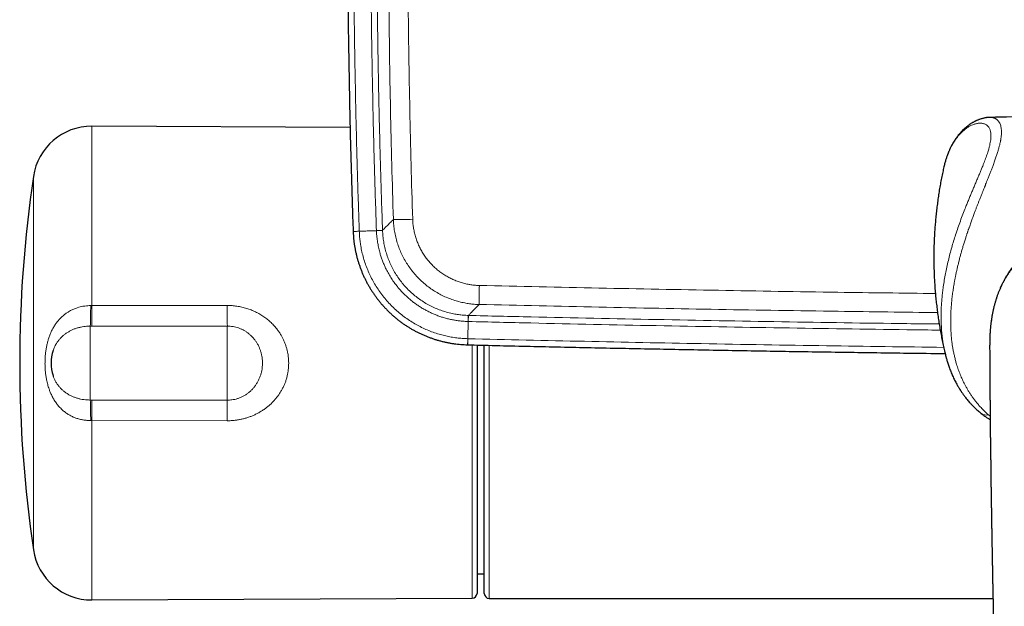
# Model space of a CAD drawing. Header units: millimetres. Extents: x 8 to 1132, y 12 to 2282.
# Tile 12 of 53: x 482 to 583, y 978 to 1038. Entities that reach past the tile are written whole.
import ezdxf

# ---------------------------------------------------------------- set-up
doc = ezdxf.new("R2010")
doc.units = ezdxf.units.MM

msp = doc.modelspace()

# ---------------------------------------------------------------- linework, layer by layer
at = {"color": 7, "linetype": 'Continuous', "lineweight": 30}
for p, q in [((516.11, 1026.92), (489.73, 1027.04)), ((576.75, 1022.93), (576.74, 1022.89)), ((516.42, 1016.31), (516.42, 1016.3)), ((528.11, 1004.73), (528.12, 1004.73)), ((529.07, 1004.71), (529.07, 1002.87)), ((581.42, 1005.05), (581.42, 1004.71)), ((529.07, 1002.87), (529.07, 979.36)), ((529.07, 981.35), (529.81, 981.35)), ((489.73, 978.69), (528.57, 978.86)), ((530.31, 978.85), (581.75, 978.85))]:
    msp.add_line(p, q, dxfattribs=at)
at = {"color": 8, "linetype": 'Continuous', "lineweight": 0}
for p, q in [((489.73, 1027.04), (489.73, 1008.73)), ((483.77, 983.81), (483.77, 1021.92)), ((517.04, 1016.33), (516.42, 1016.31)), ((519.42, 1016.42), (518.79, 1016.39)), ((519.42, 1016.41), (519.42, 1016.42)), ((489.62, 1008.73), (489.73, 1008.73)), ((489.73, 1008.73), (503.56, 1008.75)), ((528.19, 1007.73), (528.18, 1007.11)), ((528.19, 1007.73), (528.18, 1007.73)), ((489.57, 999.1), (489.57, 1006.63)), ((489.75, 1006.63), (489.57, 1006.63)), ((503.57, 999.09), (503.57, 1006.64)), ((528.13, 1005.36), (528.12, 1004.73)), ((528.57, 978.86), (528.57, 1004.72)), ((489.57, 999.1), (489.75, 999.1)), ((581.29, 997.59), (581.46, 997.45)), ((489.73, 997), (489.62, 997)), ((503.56, 996.98), (489.73, 997)), ((489.73, 997), (489.73, 978.69))]:
    msp.add_line(p, q, dxfattribs=at)
at = {"color": 8, "linetype": 'Continuous', "lineweight": 0, "flags": 128}
for points in [[(517.05, 1016.32), (516.95, 1016.32), (516.86, 1016.32), (516.77, 1016.31), (516.69, 1016.31), (516.62, 1016.31), (516.56, 1016.31), (516.51, 1016.3), (516.47, 1016.3), (516.44, 1016.3), (516.42, 1016.3), (516.42, 1016.3)], [(519.42, 1016.41), (519.41, 1016.41), (519.39, 1016.41), (519.36, 1016.4), (519.32, 1016.4), (519.27, 1016.4), (519.21, 1016.4), (519.14, 1016.4), (519.06, 1016.39), (518.98, 1016.39), (518.89, 1016.39), (518.79, 1016.38)], [(528.18, 1007.73), (528.18, 1007.72), (528.18, 1007.7), (528.18, 1007.67), (528.18, 1007.63), (528.18, 1007.58), (528.18, 1007.52), (528.18, 1007.45), (528.17, 1007.37), (528.17, 1007.29), (528.17, 1007.2), (528.17, 1007.11)], [(503.57, 1006.64), (495.57, 1006.64), (489.75, 1006.63)], [(528.12, 1005.36), (528.12, 1005.26), (528.12, 1005.17), (528.12, 1005.09), (528.12, 1005.01), (528.11, 1004.94), (528.11, 1004.87), (528.11, 1004.82), (528.11, 1004.78), (528.11, 1004.75), (528.11, 1004.74), (528.11, 1004.73)], [(489.75, 999.1), (497.75, 999.09), (503.57, 999.09)]]:
    msp.add_lwpolyline(points, dxfattribs=at)
at = {"color": 7, "linetype": 'Continuous', "lineweight": 30, "flags": 128}
msp.add_lwpolyline([(580.56, 997.72), (580.56, 997.72), (580.57, 997.72)], dxfattribs=at)
at = {"color": 7, "linetype": 'Continuous', "lineweight": 30}
for centre, radius, start, end in [((593.98, 528.1), 500, 90.9162, 91.4382), ((489.71, 1021.04), 6, 89.75, 171.5732), ((612.37, 1002.87), 130, 171.5732, 188.4268), ((489.57, 1002.87), 4, 161.2962, 198.6671), ((489.71, 984.69), 6, 188.4268, 270.25), ((528.57, 979.36), 0.5, 270.25, 0), ((530.31, 979.35), 0.5, 180.0047, 270.0002)]:
    msp.add_arc(centre, radius, start, end, dxfattribs=at)
at = {"color": 8, "linetype": 'Continuous', "lineweight": 0}
for centre, radius, start, end in [((521.34, 1039.89), 22.37, 267.926, 272.9778), ((583.27, 1009.1), 53.99, 178.2025, 180.2651), ((427.23, 1009.05), 62.39, 357.7736, 359.6998), ((710.02, 1009.05), 220.29, 180.085, 180.6304), ((720.1, 1009.04), 216.54, 180.0785, 180.6349), ((427.23, 996.68), 62.39, 0.3001, 2.2264), ((710.02, 996.68), 220.29, 179.3696, 179.915), ((720.08, 996.69), 216.53, 179.3651, 179.9215), ((581.05, 998.37), 0.809, 233.404, 287.1029)]:
    msp.add_arc(centre, radius, start, end, dxfattribs=at)
at = {"color": 7, "linetype": 'Continuous', "lineweight": 30}
for points, knots in [([(516.44, 1085.95), (516.43, 1085.78), (516.39, 1084.59), (516.32, 1082.37), (516.23, 1079.29), (516.14, 1076.22), (516.07, 1073.14), (516.01, 1070.06), (515.95, 1066.99), (515.91, 1063.91), (515.87, 1060.83), (515.84, 1057.75), (515.83, 1054.67), (515.82, 1051.6), (515.82, 1048.52), (515.83, 1045.44), (515.86, 1042.36), (515.89, 1039.29), (515.93, 1036.21), (515.98, 1033.13), (516.04, 1030.05), (516.1, 1026.98), (516.18, 1023.9), (516.27, 1020.82), (516.35, 1018.29), (516.4, 1016.79), (516.42, 1016.31)], [0, 0, 0, 0, 0.007318, 0.051442, 0.095601, 0.139784, 0.183979, 0.228169, 0.272357, 0.316547, 0.360737, 0.404927, 0.449117, 0.493307, 0.537496, 0.581684, 0.625873, 0.670062, 0.714251, 0.758439, 0.802628, 0.846816, 0.891006, 0.935196, 0.979387, 1, 1, 1, 1]), ([(581.43, 1027.94), (581.4, 1027.94), (581.33, 1027.94), (581.24, 1027.93), (581.17, 1027.93), (581.11, 1027.92), (581.06, 1027.91), (581, 1027.9), (580.91, 1027.89), (580.8, 1027.86), (580.67, 1027.83), (580.53, 1027.79), (580.39, 1027.75), (580.27, 1027.7), (580.17, 1027.66), (580.08, 1027.62), (580, 1027.59), (579.93, 1027.55), (579.86, 1027.52), (579.79, 1027.48), (579.72, 1027.44), (579.67, 1027.41), (579.61, 1027.38), (579.54, 1027.34), (579.47, 1027.29), (579.4, 1027.25), (579.34, 1027.2), (579.27, 1027.15), (579.19, 1027.09), (579.11, 1027.03), (579.04, 1026.97), (578.97, 1026.91), (578.89, 1026.85), (578.81, 1026.77), (578.73, 1026.7), (578.66, 1026.63), (578.6, 1026.57), (578.55, 1026.51), (578.47, 1026.43), (578.36, 1026.3), (578.22, 1026.13), (578.09, 1025.96), (577.97, 1025.79), (577.84, 1025.61), (577.72, 1025.41), (577.59, 1025.19), (577.48, 1024.99), (577.39, 1024.81), (577.33, 1024.67), (577.27, 1024.54), (577.23, 1024.43), (577.19, 1024.34), (577.16, 1024.26), (577.13, 1024.18), (577.09, 1024.08), (577.04, 1023.95), (576.99, 1023.81), (576.94, 1023.65), (576.89, 1023.48), (576.84, 1023.3), (576.79, 1023.1), (576.76, 1022.96), (576.74, 1022.89)], [0, 0, 0, 0, 0.015809, 0.029144, 0.04, 0.048374, 0.054856, 0.061341, 0.077194, 0.093842, 0.114708, 0.136973, 0.160532, 0.179063, 0.196396, 0.210951, 0.223228, 0.234113, 0.245844, 0.260556, 0.270336, 0.279116, 0.28872, 0.300675, 0.314588, 0.326685, 0.336247, 0.349997, 0.365561, 0.380171, 0.392884, 0.405466, 0.420341, 0.436938, 0.454648, 0.467939, 0.479525, 0.489408, 0.499145, 0.529677, 0.561466, 0.588845, 0.6167, 0.645679, 0.676513, 0.709551, 0.743998, 0.764644, 0.783636, 0.800909, 0.816049, 0.826394, 0.835672, 0.846597, 0.859826, 0.875688, 0.893886, 0.913386, 0.933749, 0.954974, 0.977058, 1, 1, 1, 1]), ([(576.74, 1022.89), (576.7, 1022.71), (576.62, 1022.33), (576.5, 1021.75), (576.38, 1021.13), (576.27, 1020.52), (576.18, 1019.9), (576.09, 1019.27), (576.01, 1018.65), (575.94, 1018.02), (575.88, 1017.39), (575.83, 1016.76), (575.78, 1016.13), (575.75, 1015.5), (575.73, 1014.87), (575.71, 1014.23), (575.71, 1013.6), (575.72, 1012.96), (575.73, 1012.33), (575.75, 1011.7), (575.79, 1011.07), (575.83, 1010.44), (575.88, 1009.81), (575.95, 1009.18), (576.02, 1008.56), (576.1, 1007.93), (576.19, 1007.31), (576.28, 1006.69), (576.39, 1006.08), (576.51, 1005.47), (576.63, 1004.86), (576.76, 1004.28), (576.85, 1003.91), (576.89, 1003.73)], [0, 0, 0, 0, 0.0283245, 0.0607803, 0.0932684, 0.1257859, 0.1583297, 0.1908968, 0.2234843, 0.2560893, 0.2887088, 0.3213399, 0.3539798, 0.3866255, 0.4192742, 0.4519231, 0.4845693, 0.5172098, 0.5498415, 0.5824609, 0.6150652, 0.6476516, 0.6802171, 0.712759, 0.7452742, 0.77776, 0.8102133, 0.8426312, 0.8750107, 0.9073489, 0.9396426, 0.9718889, 1, 1, 1, 1]), ([(591.23, 1016.88), (591.12, 1016.86), (590.89, 1016.81), (590.52, 1016.74), (590.14, 1016.64), (589.77, 1016.54), (589.41, 1016.43), (589.05, 1016.32), (588.71, 1016.2), (588.37, 1016.07), (588.04, 1015.93), (587.72, 1015.78), (587.41, 1015.63), (587.11, 1015.48), (586.82, 1015.32), (586.54, 1015.15), (586.26, 1014.98), (586, 1014.8), (585.74, 1014.62), (585.5, 1014.43), (585.26, 1014.24), (585.03, 1014.04), (584.81, 1013.83), (584.59, 1013.62), (584.38, 1013.41), (584.18, 1013.19), (583.99, 1012.96), (583.81, 1012.74), (583.63, 1012.51), (583.46, 1012.27), (583.3, 1012.03), (583.15, 1011.79), (583, 1011.53), (582.86, 1011.27), (582.72, 1011.01), (582.59, 1010.74), (582.47, 1010.46), (582.35, 1010.18), (582.24, 1009.9), (582.14, 1009.61), (582.05, 1009.32), (581.96, 1009.02), (581.87, 1008.71), (581.8, 1008.39), (581.73, 1008.07), (581.66, 1007.74), (581.61, 1007.4), (581.56, 1007.05), (581.51, 1006.69), (581.48, 1006.32), (581.45, 1005.94), (581.43, 1005.55), (581.42, 1005.27), (581.42, 1005.11), (581.42, 1005.09)], [0, 0, 0, 0, 0.019179, 0.042189, 0.064873, 0.087227, 0.109251, 0.13095, 0.152347, 0.173329, 0.193954, 0.214285, 0.23431, 0.254021, 0.273417, 0.292504, 0.311287, 0.329854, 0.347882, 0.365623, 0.383357, 0.401056, 0.418698, 0.43626, 0.453722, 0.471068, 0.488283, 0.505354, 0.522168, 0.538927, 0.555878, 0.57302, 0.590349, 0.607861, 0.62555, 0.643406, 0.661415, 0.679563, 0.697751, 0.715781, 0.734474, 0.753516, 0.772942, 0.79278, 0.813061, 0.833815, 0.855076, 0.876877, 0.899478, 0.922883, 0.946694, 0.970944, 0.99566, 1, 1, 1, 1]), ([(516.42, 1016.3), (516.42, 1016.28), (516.42, 1016.15), (516.44, 1015.9), (516.47, 1015.56), (516.5, 1015.23), (516.55, 1014.89), (516.61, 1014.56), (516.67, 1014.23), (516.75, 1013.9), (516.83, 1013.57), (516.92, 1013.25), (517.03, 1012.93), (517.14, 1012.61), (517.26, 1012.3), (517.38, 1011.99), (517.52, 1011.68), (517.67, 1011.38), (517.82, 1011.07), (517.99, 1010.78), (518.16, 1010.49), (518.34, 1010.2), (518.53, 1009.92), (518.72, 1009.65), (518.92, 1009.38), (519.13, 1009.12), (519.35, 1008.86), (519.57, 1008.61), (519.81, 1008.36), (520.04, 1008.12), (520.29, 1007.89), (520.54, 1007.66), (520.8, 1007.45), (521.06, 1007.24), (521.33, 1007.04), (521.6, 1006.84), (521.89, 1006.65), (522.17, 1006.48), (522.46, 1006.3), (522.76, 1006.14), (523.06, 1005.99), (523.36, 1005.84), (523.67, 1005.7), (523.98, 1005.58), (524.29, 1005.46), (524.61, 1005.34), (524.93, 1005.24), (525.26, 1005.15), (525.59, 1005.06), (525.91, 1004.99), (526.24, 1004.92), (526.58, 1004.87), (526.91, 1004.82), (527.24, 1004.78), (527.58, 1004.76), (527.87, 1004.74), (528.04, 1004.73), (528.11, 1004.73)], [0, 0, 0, 0, 0.003647, 0.022209, 0.040851, 0.05951, 0.078019, 0.096604, 0.115244, 0.133915, 0.152592, 0.171245, 0.18985, 0.208384, 0.226861, 0.245346, 0.263924, 0.282572, 0.301263, 0.319969, 0.338656, 0.357296, 0.375862, 0.394326, 0.412814, 0.431399, 0.450016, 0.468656, 0.487306, 0.505956, 0.524593, 0.543207, 0.561788, 0.580307, 0.598835, 0.617411, 0.63602, 0.654649, 0.673282, 0.6919, 0.710489, 0.729033, 0.74756, 0.76604, 0.784619, 0.803272, 0.821967, 0.840678, 0.859364, 0.877997, 0.896549, 0.914975, 0.933495, 0.952106, 0.970718, 0.989325, 1, 1, 1, 1]), ([(528.12, 1004.73), (528.56, 1004.72), (531.07, 1004.66), (535.66, 1004.56), (541.88, 1004.42), (548.11, 1004.3), (554.33, 1004.18), (560.56, 1004.07), (566.79, 1003.98), (572.22, 1003.9), (575.58, 1003.86), (576.87, 1003.85)], [0, 0, 0, 0, 0.027169, 0.154726, 0.282357, 0.410044, 0.537768, 0.665511, 0.79325, 0.920964, 1, 1, 1, 1]), ([(529.81, 979.35), (529.81, 979.35), (529.81, 979.35), (529.81, 979.37), (529.81, 979.41), (529.81, 979.49), (529.81, 979.6), (529.81, 979.75), (529.81, 979.95), (529.81, 980.19), (529.81, 980.45), (529.81, 980.72), (529.81, 981.01), (529.81, 981.32), (529.81, 981.65), (529.81, 982.04), (529.81, 982.48), (529.81, 982.99), (529.81, 983.53), (529.81, 984.06), (529.81, 984.59), (529.81, 985.11), (529.81, 985.65), (529.81, 986.21), (529.81, 986.83), (529.81, 987.51), (529.81, 988.26), (529.81, 989.04), (529.81, 989.8), (529.81, 990.53), (529.81, 991.22), (529.81, 991.93), (529.81, 992.65), (529.81, 993.43), (529.81, 994.28), (529.81, 995.2), (529.81, 996.13), (529.81, 997.02), (529.81, 997.86), (529.81, 998.65), (529.81, 999.45), (529.81, 1000.25), (529.81, 1001.06), (529.81, 1001.87), (529.81, 1002.68), (529.81, 1003.5), (529.81, 1004.17), (529.81, 1004.56), (529.81, 1004.69)], [0, 0, 0, 0, 0.004461, 0.025216, 0.045976, 0.066731, 0.087467, 0.112629, 0.137813, 0.162997, 0.188159, 0.20887, 0.229599, 0.250335, 0.271065, 0.291776, 0.31695, 0.342145, 0.36734, 0.392513, 0.41323, 0.433966, 0.454708, 0.475443, 0.49616, 0.521382, 0.546626, 0.57187, 0.597093, 0.617852, 0.638629, 0.659412, 0.680188, 0.700947, 0.726209, 0.751494, 0.776778, 0.80204, 0.82284, 0.843658, 0.864482, 0.885301, 0.906101, 0.927107, 0.948125, 0.969146, 0.990155, 1, 1, 1, 1]), ([(581.41, 1004.71), (581.41, 1004.66), (581.41, 1004.51), (581.41, 1004.29), (581.42, 1004.05), (581.42, 1003.82), (581.42, 1003.61), (581.42, 1003.42), (581.42, 1003.24), (581.42, 1003.08), (581.42, 1002.94), (581.42, 1002.81), (581.42, 1002.68), (581.42, 1002.51), (581.42, 1002.3), (581.42, 1002.03), (581.43, 1001.74), (581.43, 1001.45), (581.43, 1001.14), (581.43, 1000.83), (581.43, 1000.52), (581.44, 1000.21), (581.44, 999.92), (581.44, 999.66), (581.44, 999.44), (581.44, 999.25), (581.45, 999.06), (581.45, 998.89), (581.45, 998.71), (581.45, 998.52), (581.45, 998.3), (581.45, 998.07), (581.46, 997.81), (581.46, 997.56), (581.46, 997.3), (581.46, 997.04), (581.47, 996.78), (581.47, 996.5), (581.47, 996.23), (581.48, 995.97), (581.48, 995.7), (581.48, 995.39), (581.49, 995.02), (581.49, 994.6), (581.5, 994.19), (581.5, 993.78), (581.51, 993.38), (581.52, 992.78), (581.53, 991.99), (581.54, 991.18), (581.55, 990.53), (581.55, 990.05), (581.56, 989.58), (581.57, 989.13), (581.58, 988.69), (581.58, 988.27), (581.59, 987.86), (581.6, 987.47), (581.6, 987.08), (581.61, 986.7), (581.61, 986.33), (581.62, 985.98), (581.63, 985.67), (581.63, 985.39), (581.64, 985.1), (581.64, 984.8), (581.65, 984.48), (581.65, 984.12), (581.66, 983.74), (581.67, 983.34), (581.68, 982.93), (581.68, 982.49), (581.69, 982.04), (581.7, 981.57), (581.71, 981.12), (581.72, 980.7), (581.72, 980.31), (581.73, 979.91), (581.74, 979.5), (581.75, 979.08), (581.76, 978.59), (581.77, 978.02), (581.78, 977.38), (581.79, 976.79), (581.8, 976.23), (581.81, 975.7), (581.82, 975.19), (581.83, 974.7), (581.84, 974.22), (581.85, 973.73), (581.86, 973.23), (581.87, 972.73), (581.88, 972.25), (581.89, 971.79), (581.9, 971.35), (581.91, 970.93), (581.92, 970.52), (581.93, 970.11), (581.94, 969.68), (581.94, 969.23), (581.95, 968.76), (581.96, 968.28), (581.97, 967.78), (581.98, 967.26), (582, 966.72), (582.01, 966.16), (582.02, 965.59), (582.03, 965.01), (582.04, 964.4), (582.06, 963.77), (582.07, 963.12), (582.08, 962.45), (582.1, 961.75), (582.11, 961.04), (582.12, 960.36), (582.14, 959.71), (582.15, 959.11), (582.16, 958.49), (582.17, 957.87), (582.18, 957.21), (582.2, 956.5), (582.21, 955.76), (582.22, 955.04), (582.24, 954.34), (582.25, 953.65), (582.26, 952.99), (582.27, 952.35), (582.28, 951.74), (582.3, 951.14), (582.31, 950.57), (582.31, 950.01), (582.32, 949.49), (582.33, 948.99), (582.34, 948.51), (582.35, 948.05), (582.36, 947.65), (582.36, 947.31), (582.37, 947.01), (582.37, 946.76), (582.37, 946.56), (582.38, 946.39), (582.38, 946.22), (582.38, 946.02), (582.39, 945.78), (582.39, 945.52), (582.39, 945.24), (582.4, 944.94), (582.4, 944.61), (582.41, 944.26), (582.42, 943.87), (582.42, 943.45), (582.43, 943), (582.44, 942.52), (582.44, 942.03), (582.45, 941.5), (582.46, 940.97), (582.47, 940.43), (582.47, 939.88), (582.48, 939.32), (582.49, 938.73), (582.5, 938.11), (582.51, 937.61), (582.51, 937.32), (582.51, 937.23)], [0, 0, 0, 0, 0.002659, 0.007421, 0.01162, 0.015536, 0.01917, 0.022522, 0.02559, 0.028375, 0.030878, 0.0331, 0.035247, 0.037441, 0.04189, 0.046524, 0.051414, 0.056494, 0.061764, 0.067225, 0.072704, 0.077948, 0.082952, 0.087719, 0.091122, 0.094392, 0.097529, 0.100532, 0.103461, 0.106531, 0.110354, 0.114399, 0.118667, 0.123157, 0.127354, 0.131728, 0.13628, 0.140904, 0.145455, 0.149933, 0.154338, 0.158669, 0.165852, 0.172824, 0.179614, 0.18639, 0.193176, 0.199973, 0.216033, 0.232148, 0.240224, 0.248051, 0.255629, 0.262958, 0.270037, 0.276867, 0.283448, 0.289772, 0.295966, 0.302067, 0.308076, 0.313992, 0.318576, 0.323102, 0.327624, 0.332342, 0.337277, 0.343041, 0.349074, 0.355377, 0.36195, 0.368793, 0.375905, 0.383287, 0.390939, 0.396829, 0.402869, 0.409059, 0.4154, 0.421891, 0.4284, 0.438389, 0.448088, 0.457495, 0.465647, 0.473568, 0.481256, 0.488711, 0.495935, 0.502925, 0.510707, 0.518179, 0.525341, 0.532193, 0.538736, 0.544969, 0.550772, 0.556821, 0.563121, 0.56967, 0.576469, 0.583517, 0.590815, 0.598363, 0.60616, 0.614207, 0.622353, 0.630739, 0.639365, 0.648232, 0.657507, 0.667031, 0.676804, 0.686825, 0.697096, 0.705339, 0.713736, 0.722287, 0.73087, 0.739266, 0.749696, 0.759813, 0.769617, 0.779109, 0.788289, 0.797156, 0.805711, 0.813936, 0.82185, 0.829454, 0.836748, 0.84373, 0.850287, 0.856543, 0.862501, 0.86816, 0.87219, 0.876053, 0.87975, 0.88185, 0.883944, 0.886203, 0.888642, 0.891781, 0.895175, 0.898824, 0.902729, 0.906888, 0.911302, 0.916408, 0.921818, 0.927531, 0.933547, 0.939866, 0.946488, 0.953413, 0.960028, 0.966896, 0.974019, 0.981396, 0.989027, 0.996913, 1, 1, 1, 1]), ([(576.89, 1003.74), (576.89, 1003.73), (576.9, 1003.69), (576.92, 1003.61), (576.95, 1003.51), (576.99, 1003.38), (577.03, 1003.22), (577.08, 1003.04), (577.14, 1002.85), (577.21, 1002.65), (577.31, 1002.36), (577.44, 1002), (577.6, 1001.63), (577.73, 1001.34), (577.84, 1001.13), (577.94, 1000.92), (578.04, 1000.73), (578.14, 1000.57), (578.22, 1000.43), (578.28, 1000.32), (578.33, 1000.25), (578.36, 1000.2), (578.39, 1000.16), (578.42, 1000.1), (578.47, 1000.03), (578.52, 999.95), (578.59, 999.85), (578.67, 999.73), (578.79, 999.57), (578.94, 999.37), (579.1, 999.16), (579.26, 998.98), (579.39, 998.83), (579.5, 998.71), (579.59, 998.61), (579.69, 998.51), (579.79, 998.41), (579.91, 998.29), (580.05, 998.16), (580.2, 998.02), (580.38, 997.87), (580.5, 997.77), (580.57, 997.72)], [0, 0, 0, 0, 0.003979, 0.012918, 0.02572, 0.042053, 0.062242, 0.086334, 0.113093, 0.140023, 0.167035, 0.230885, 0.294825, 0.327512, 0.360263, 0.393093, 0.423922, 0.450711, 0.47343, 0.492068, 0.501834, 0.509935, 0.516663, 0.525425, 0.537199, 0.551689, 0.56908, 0.589373, 0.61257, 0.655226, 0.694029, 0.728974, 0.76006, 0.782146, 0.80175, 0.82038, 0.842176, 0.867389, 0.895498, 0.926948, 0.96177, 1, 1, 1, 1]), ([(580.56, 997.72), (580.62, 997.67), (580.73, 997.58), (580.9, 997.46), (581.04, 997.36), (581.16, 997.28), (581.27, 997.21), (581.35, 997.15), (581.41, 997.12), (581.45, 997.09), (581.46, 997.08)], [0, 0, 0, 0, 0.202321, 0.383143, 0.542603, 0.680809, 0.797847, 0.883215, 0.952351, 1, 1, 1, 1])]:
    msp.add_open_spline(points, degree=3, knots=knots, dxfattribs=at)
at = {"color": 8, "linetype": 'Continuous', "lineweight": 0}
for points, knots in [([(517.04, 1016.33), (517.01, 1017.27), (516.91, 1020.34), (516.76, 1025.53), (516.62, 1031.93), (516.52, 1038.33), (516.46, 1044.73), (516.44, 1050.9), (516.46, 1056.83), (516.51, 1062.52), (516.6, 1068.22), (516.71, 1074.02), (516.87, 1079.92), (517, 1083.93), (517.07, 1085.93)], [0, 0, 0, 0, 0.040319, 0.132249, 0.22418, 0.316125, 0.408071, 0.5, 0.581851, 0.663705, 0.745545, 0.827388, 0.913693, 1, 1, 1, 1]), ([(518.82, 1085.86), (518.74, 1083.73), (518.6, 1079.47), (518.44, 1073.08), (518.32, 1066.68), (518.24, 1060.28), (518.2, 1053.89), (518.2, 1047.49), (518.24, 1041.17), (518.32, 1034.92), (518.44, 1028.74), (518.59, 1022.57), (518.73, 1018.45), (518.79, 1016.39)], [0, 0, 0, 0, 0.092059, 0.184119, 0.276182, 0.368257, 0.460335, 0.552395, 0.644458, 0.733335, 0.822215, 0.911106, 1, 1, 1, 1]), ([(519.42, 1016.42), (519.35, 1018.47), (519.21, 1022.58), (519.06, 1028.76), (518.94, 1034.93), (518.86, 1041.17), (518.82, 1047.49), (518.82, 1053.88), (518.86, 1060.28), (518.94, 1066.67), (519.06, 1073.06), (519.22, 1079.45), (519.37, 1083.71), (519.44, 1085.84)], [0, 0, 0, 0, 0.088879, 0.177758, 0.26665, 0.355542, 0.447602, 0.539665, 0.631726, 0.723788, 0.815864, 0.907941, 1, 1, 1, 1]), ([(520.63, 1084.64), (520.57, 1082.78), (520.45, 1079.05), (520.3, 1073.46), (520.18, 1067.88), (520.09, 1062.29), (520.04, 1056.7), (520.01, 1051.11), (520.02, 1045.52), (520.06, 1039.92), (520.13, 1034.33), (520.23, 1028.73), (520.36, 1023.13), (520.47, 1019.4), (520.53, 1017.53)], [0, 0, 0, 0, 0.083277, 0.166555, 0.249833, 0.333109, 0.416413, 0.499716, 0.582968, 0.666219, 0.749663, 0.833109, 0.916555, 1, 1, 1, 1]), ([(522.5, 1017.55), (522.44, 1019.41), (522.33, 1023.13), (522.2, 1028.7), (522.1, 1034.28), (522.03, 1039.86), (521.99, 1045.44), (521.99, 1051.02), (522.01, 1056.6), (522.07, 1062.18), (522.15, 1067.77), (522.27, 1073.36), (522.42, 1078.95), (522.54, 1082.67), (522.61, 1084.53)], [0, 0, 0, 0, 0.083277, 0.166555, 0.249833, 0.333109, 0.416413, 0.499716, 0.582968, 0.666219, 0.749663, 0.833109, 0.916555, 1, 1, 1, 1]), ([(581.43, 1027.94), (581.46, 1027.94), (581.52, 1027.94), (581.59, 1027.94), (581.67, 1027.93), (581.74, 1027.92), (581.81, 1027.9), (581.89, 1027.87), (581.97, 1027.84), (582.04, 1027.8), (582.12, 1027.75), (582.18, 1027.7), (582.24, 1027.64), (582.3, 1027.58), (582.35, 1027.51), (582.42, 1027.41), (582.48, 1027.28), (582.55, 1027.09), (582.59, 1026.89), (582.61, 1026.66), (582.62, 1026.43), (582.61, 1026.18), (582.58, 1025.92), (582.55, 1025.69), (582.52, 1025.52), (582.49, 1025.4), (582.46, 1025.28), (582.44, 1025.15), (582.4, 1025.02), (582.35, 1024.82), (582.27, 1024.54), (582.16, 1024.17), (582.05, 1023.84), (581.95, 1023.57), (581.88, 1023.36), (581.8, 1023.15), (581.73, 1022.95), (581.64, 1022.72), (581.53, 1022.44), (581.4, 1022.1), (581.27, 1021.78), (581.16, 1021.49), (581.08, 1021.29), (581.02, 1021.15), (580.99, 1021.08), (580.97, 1021.01), (580.94, 1020.94), (580.91, 1020.86), (580.85, 1020.73), (580.77, 1020.53), (580.66, 1020.25), (580.54, 1019.94), (580.41, 1019.62), (580.29, 1019.31), (580.17, 1019.01), (580.05, 1018.7), (579.93, 1018.38), (579.79, 1018.02), (579.64, 1017.61), (579.49, 1017.18), (579.37, 1016.85), (579.3, 1016.63), (579.25, 1016.51), (579.21, 1016.4), (579.18, 1016.28), (579.14, 1016.17), (579.1, 1016.05), (579.06, 1015.94), (579, 1015.74), (578.9, 1015.44), (578.78, 1015.05), (578.66, 1014.67), (578.55, 1014.3), (578.45, 1013.93), (578.35, 1013.57), (578.26, 1013.2), (578.17, 1012.83), (578.08, 1012.47), (578.01, 1012.12), (577.93, 1011.77), (577.87, 1011.43), (577.8, 1011.09), (577.75, 1010.75), (577.68, 1010.35), (577.61, 1009.86), (577.55, 1009.31), (577.5, 1008.77), (577.46, 1008.24), (577.44, 1007.7), (577.43, 1007.17), (577.44, 1006.65), (577.46, 1006.13), (577.49, 1005.62), (577.54, 1005.15), (577.6, 1004.71), (577.66, 1004.31), (577.74, 1003.92), (577.83, 1003.53), (577.92, 1003.14), (578.02, 1002.79), (578.12, 1002.49), (578.21, 1002.22), (578.31, 1001.96), (578.41, 1001.7), (578.52, 1001.44), (578.63, 1001.19), (578.75, 1000.93), (578.88, 1000.67), (579.03, 1000.4), (579.19, 1000.11), (579.36, 999.83), (579.55, 999.56), (579.73, 999.29), (579.93, 999.03), (580.15, 998.76), (580.39, 998.47), (580.68, 998.17), (580.97, 997.87), (581.18, 997.69), (581.29, 997.59)], [0, 0, 0, 0, 0.006756, 0.012991, 0.01905, 0.024936, 0.030965, 0.038009, 0.045754, 0.053377, 0.060878, 0.068259, 0.07552, 0.082663, 0.089689, 0.096598, 0.110414, 0.124072, 0.137586, 0.150966, 0.164226, 0.176626, 0.189144, 0.201792, 0.206798, 0.211826, 0.216877, 0.221951, 0.227049, 0.232171, 0.245361, 0.258998, 0.273089, 0.279892, 0.286797, 0.293807, 0.300583, 0.306298, 0.316231, 0.326674, 0.337628, 0.345137, 0.35287, 0.354932, 0.357009, 0.359102, 0.36121, 0.363333, 0.365472, 0.372672, 0.380541, 0.389079, 0.398267, 0.406464, 0.414514, 0.422564, 0.430614, 0.439592, 0.451136, 0.46215, 0.472633, 0.475622, 0.478564, 0.48146, 0.48431, 0.487115, 0.489874, 0.492586, 0.495253, 0.504883, 0.514281, 0.523446, 0.532382, 0.541087, 0.549563, 0.557811, 0.56695, 0.575197, 0.58333, 0.59135, 0.599258, 0.607056, 0.614745, 0.622326, 0.63518, 0.647866, 0.660391, 0.672762, 0.684987, 0.6976, 0.710142, 0.722623, 0.735052, 0.747441, 0.757604, 0.767846, 0.778172, 0.788588, 0.7991, 0.809714, 0.817324, 0.82501, 0.832775, 0.84062, 0.848547, 0.856558, 0.864653, 0.872835, 0.882517, 0.892371, 0.902398, 0.912602, 0.922983, 0.933545, 0.943443, 0.956995, 0.970937, 0.985271, 1, 1, 1, 1]), ([(576.89, 1003.74), (576.87, 1003.81), (576.84, 1003.97), (576.79, 1004.2), (576.74, 1004.44), (576.7, 1004.67), (576.66, 1004.91), (576.62, 1005.15), (576.57, 1005.52), (576.52, 1006.01), (576.48, 1006.65), (576.46, 1007.29), (576.46, 1007.9), (576.47, 1008.48), (576.5, 1009.01), (576.55, 1009.55), (576.6, 1010.1), (576.68, 1010.69), (576.78, 1011.32), (576.9, 1012), (577.04, 1012.67), (577.19, 1013.35), (577.36, 1014.01), (577.54, 1014.67), (577.73, 1015.32), (577.95, 1015.99), (578.18, 1016.68), (578.42, 1017.37), (578.68, 1018.06), (578.91, 1018.65), (579.11, 1019.15), (579.28, 1019.57), (579.44, 1019.97), (579.61, 1020.36), (579.78, 1020.76), (579.95, 1021.16), (580.12, 1021.57), (580.28, 1021.96), (580.44, 1022.33), (580.59, 1022.7), (580.73, 1023.04), (580.85, 1023.35), (580.95, 1023.62), (581.05, 1023.88), (581.14, 1024.14), (581.22, 1024.38), (581.3, 1024.65), (581.38, 1024.93), (581.45, 1025.24), (581.5, 1025.52), (581.54, 1025.78), (581.55, 1026.01), (581.54, 1026.21), (581.53, 1026.38), (581.5, 1026.54), (581.45, 1026.69), (581.39, 1026.82), (581.32, 1026.94), (581.24, 1027.05), (581.13, 1027.14), (581.02, 1027.22), (580.89, 1027.28), (580.75, 1027.32), (580.62, 1027.35), (580.49, 1027.36), (580.36, 1027.36), (580.24, 1027.34), (580.1, 1027.32), (579.97, 1027.29), (579.79, 1027.24), (579.57, 1027.15), (579.3, 1027.01), (579.03, 1026.83), (578.76, 1026.62), (578.5, 1026.38), (578.24, 1026.1), (578, 1025.8), (577.78, 1025.49), (577.59, 1025.16), (577.4, 1024.81), (577.23, 1024.44), (577.07, 1024.05), (576.93, 1023.62), (576.82, 1023.25), (576.77, 1023.01), (576.75, 1022.93)], [0, 0, 0, 0, 0.006001, 0.012034, 0.018033, 0.024002, 0.029942, 0.035855, 0.041743, 0.056655, 0.071529, 0.086394, 0.10128, 0.113225, 0.125218, 0.137273, 0.149405, 0.161629, 0.176535, 0.191543, 0.206678, 0.221961, 0.236897, 0.251915, 0.267033, 0.28227, 0.299189, 0.316106, 0.333045, 0.350131, 0.360904, 0.37161, 0.382255, 0.392844, 0.403384, 0.414985, 0.426425, 0.437715, 0.448866, 0.459888, 0.471298, 0.480358, 0.489302, 0.49814, 0.50688, 0.515531, 0.524102, 0.536315, 0.548391, 0.560363, 0.572263, 0.584123, 0.594, 0.603893, 0.61382, 0.623801, 0.633853, 0.643996, 0.654906, 0.665946, 0.677137, 0.688497, 0.700043, 0.711276, 0.719978, 0.728764, 0.737641, 0.746613, 0.755686, 0.764865, 0.781917, 0.799121, 0.816504, 0.833944, 0.851275, 0.868602, 0.885951, 0.901259, 0.916452, 0.931548, 0.946565, 0.961785, 0.976859, 0.99181, 1, 1, 1, 1]), ([(520.53, 1017.53), (520.46, 1017.47), (520.34, 1017.34), (520.17, 1017.18), (520.02, 1017.02), (519.87, 1016.87), (519.73, 1016.73), (519.6, 1016.6), (519.49, 1016.49), (519.44, 1016.44), (519.42, 1016.42)], [0, 0, 0, 0, 0.112806, 0.225612, 0.338436, 0.451261, 0.588429, 0.725596, 0.862798, 1, 1, 1, 1]), ([(520.53, 1017.53), (520.54, 1017.33), (520.56, 1016.93), (520.64, 1016.33), (520.76, 1015.73), (520.92, 1015.15), (521.12, 1014.57), (521.36, 1014.02), (521.64, 1013.47), (521.95, 1012.95), (522.3, 1012.45), (522.67, 1011.98), (523.08, 1011.53), (523.52, 1011.12), (523.99, 1010.73), (524.48, 1010.37), (524.99, 1010.05), (525.52, 1009.77), (526.07, 1009.52), (526.64, 1009.31), (527.22, 1009.13), (527.77, 1009.01), (528.3, 1008.92), (528.79, 1008.87), (529.12, 1008.85), (529.28, 1008.85)], [0, 0, 0, 0, 0.044499, 0.089149, 0.13385, 0.1785, 0.222998, 0.267534, 0.312222, 0.356962, 0.40165, 0.446186, 0.490574, 0.535115, 0.579706, 0.624246, 0.668635, 0.71292, 0.757354, 0.80184, 0.846276, 0.890561, 0.927031, 0.963529, 1, 1, 1, 1]), ([(529.31, 1010.79), (529.18, 1010.79), (528.92, 1010.8), (528.54, 1010.85), (528.13, 1010.91), (527.7, 1011.01), (527.25, 1011.15), (526.81, 1011.31), (526.38, 1011.5), (525.97, 1011.72), (525.57, 1011.97), (525.19, 1012.25), (524.82, 1012.55), (524.48, 1012.88), (524.17, 1013.22), (523.87, 1013.59), (523.6, 1013.98), (523.36, 1014.39), (523.15, 1014.81), (522.96, 1015.24), (522.81, 1015.69), (522.68, 1016.15), (522.59, 1016.61), (522.52, 1017.08), (522.51, 1017.39), (522.5, 1017.55)], [0, 0, 0, 0, 0.036481, 0.07299, 0.109471, 0.153749, 0.198178, 0.242657, 0.287085, 0.331363, 0.375734, 0.420257, 0.464832, 0.509355, 0.553726, 0.598255, 0.642938, 0.687673, 0.732356, 0.776886, 0.821407, 0.866079, 0.910804, 0.955478, 1, 1, 1, 1]), ([(594.71, 1017.05), (594.5, 1017.04), (594.06, 1017.04), (593.42, 1017.01), (592.77, 1016.96), (592.12, 1016.89), (591.47, 1016.79), (590.82, 1016.67), (590.18, 1016.52), (589.58, 1016.36), (589.02, 1016.18), (588.5, 1015.99), (587.98, 1015.78), (587.53, 1015.57), (587.14, 1015.37), (586.81, 1015.19), (586.48, 1015), (586.16, 1014.79), (585.84, 1014.58), (585.53, 1014.35), (585.23, 1014.11), (584.88, 1013.81), (584.5, 1013.45), (584.1, 1013.01), (583.72, 1012.55), (583.41, 1012.12), (583.16, 1011.74), (582.96, 1011.4), (582.77, 1011.05), (582.57, 1010.64), (582.36, 1010.16), (582.17, 1009.67), (582.01, 1009.16), (581.88, 1008.7), (581.76, 1008.2), (581.67, 1007.76), (581.59, 1007.31), (581.53, 1006.86), (581.48, 1006.41), (581.45, 1005.95), (581.43, 1005.5), (581.42, 1005.2), (581.42, 1005.05)], [0, 0, 0, 0, 0.031091, 0.062245, 0.093433, 0.124896, 0.156403, 0.18821, 0.220068, 0.252032, 0.278559, 0.305127, 0.331782, 0.358489, 0.376747, 0.395005, 0.413349, 0.431693, 0.450233, 0.468773, 0.487429, 0.506085, 0.534761, 0.56356, 0.592608, 0.62178, 0.641184, 0.660588, 0.680132, 0.699678, 0.729342, 0.759101, 0.779088, 0.810136, 0.833651, 0.857166, 0.880782, 0.904398, 0.928267, 0.952137, 0.976068, 1, 1, 1, 1]), ([(517.05, 1016.32), (517.05, 1016.32), (517.05, 1016.33), (517.05, 1016.33), (517.04, 1016.33)], [0, 0, 0, 0, 0.005987, 1, 1, 1, 1]), ([(517.05, 1016.32), (517.15, 1016.33), (517.37, 1016.33), (517.7, 1016.35), (518.05, 1016.36), (518.41, 1016.37), (518.67, 1016.38), (518.79, 1016.38)], [0, 0, 0, 0, 0.1859594, 0.3729561, 0.5603598, 0.780858, 1, 1, 1, 1]), ([(528.12, 1005.36), (528.12, 1005.36), (527.94, 1005.36), (527.56, 1005.38), (527, 1005.44), (526.44, 1005.52), (525.89, 1005.63), (525.32, 1005.78), (524.73, 1005.96), (524.13, 1006.18), (523.55, 1006.44), (522.98, 1006.73), (522.43, 1007.05), (521.89, 1007.4), (521.37, 1007.79), (520.88, 1008.2), (520.41, 1008.64), (519.96, 1009.11), (519.54, 1009.61), (519.14, 1010.13), (518.78, 1010.67), (518.45, 1011.22), (518.16, 1011.8), (517.9, 1012.38), (517.67, 1012.98), (517.47, 1013.59), (517.31, 1014.21), (517.2, 1014.79), (517.12, 1015.33), (517.07, 1015.83), (517.05, 1016.16), (517.05, 1016.32), (517.05, 1016.32)], [0, 0, 0, 0, 0.000003, 0.032793, 0.065642, 0.098512, 0.131362, 0.164152, 0.201239, 0.238444, 0.275708, 0.312972, 0.350177, 0.387266, 0.424769, 0.462303, 0.499806, 0.537678, 0.575643, 0.61364, 0.651605, 0.689476, 0.726604, 0.763848, 0.801152, 0.838455, 0.875699, 0.912826, 0.941878, 0.970944, 0.999997, 1, 1, 1, 1]), ([(518.79, 1016.39), (518.79, 1016.39), (518.79, 1016.39), (518.79, 1016.38), (518.79, 1016.38)], [0, 0, 0, 0, 0.9943, 1, 1, 1, 1]), ([(518.79, 1016.38), (518.79, 1016.38), (518.8, 1016.25), (518.81, 1016), (518.86, 1015.56), (518.93, 1015.09), (519.03, 1014.57), (519.15, 1014.1), (519.28, 1013.68), (519.42, 1013.3), (519.57, 1012.93), (519.75, 1012.52), (519.98, 1012.08), (520.25, 1011.62), (520.53, 1011.2), (520.8, 1010.84), (521.06, 1010.52), (521.32, 1010.22), (521.6, 1009.93), (521.89, 1009.65), (522.19, 1009.38), (522.51, 1009.13), (522.84, 1008.88), (523.18, 1008.65), (523.53, 1008.43), (523.88, 1008.24), (524.24, 1008.06), (524.6, 1007.89), (524.97, 1007.74), (525.36, 1007.6), (525.75, 1007.48), (526.15, 1007.37), (526.55, 1007.29), (526.95, 1007.22), (527.35, 1007.16), (527.76, 1007.13), (528.03, 1007.11), (528.17, 1007.11), (528.17, 1007.11)], [0, 0, 0, 0, 0.000004, 0.02676, 0.053517, 0.089784, 0.126077, 0.162345, 0.190004, 0.217662, 0.245101, 0.27254, 0.309786, 0.347059, 0.384301, 0.412761, 0.441221, 0.468654, 0.496085, 0.523712, 0.55134, 0.579566, 0.60779, 0.636225, 0.66466, 0.692093, 0.719526, 0.747146, 0.774767, 0.802984, 0.831201, 0.85962, 0.888037, 0.915907, 0.943896, 0.971885, 0.999996, 1, 1, 1, 1]), ([(528.18, 1007.73), (528.01, 1007.74), (527.68, 1007.75), (527.17, 1007.81), (526.64, 1007.9), (526.08, 1008.03), (525.5, 1008.21), (524.93, 1008.42), (524.38, 1008.67), (523.84, 1008.96), (523.33, 1009.29), (522.84, 1009.65), (522.38, 1010.04), (521.94, 1010.46), (521.53, 1010.91), (521.16, 1011.39), (520.81, 1011.89), (520.5, 1012.41), (520.23, 1012.96), (520, 1013.51), (519.8, 1014.08), (519.65, 1014.65), (519.53, 1015.23), (519.45, 1015.82), (519.43, 1016.21), (519.42, 1016.41)], [0, 0, 0, 0, 0.037325, 0.07468, 0.112005, 0.156578, 0.201303, 0.24608, 0.290805, 0.335377, 0.379951, 0.424676, 0.469453, 0.514179, 0.558752, 0.603345, 0.648091, 0.692888, 0.737633, 0.782226, 0.825687, 0.869289, 0.912938, 0.956539, 1, 1, 1, 1]), ([(529.31, 1010.79), (533.38, 1010.7), (541.52, 1010.52), (553.72, 1010.29), (565.17, 1010.1), (572.56, 1010.01), (575.87, 1009.97)], [0, 0, 0, 0, 0.2621573, 0.5243159, 0.7864746, 1, 1, 1, 1]), ([(489.62, 997), (489.49, 997), (489.24, 997.01), (488.86, 997.06), (488.48, 997.14), (488.11, 997.25), (487.75, 997.4), (487.41, 997.58), (487.08, 997.79), (486.77, 998.04), (486.48, 998.32), (486.2, 998.64), (485.96, 998.98), (485.77, 999.3), (485.62, 999.6), (485.49, 999.89), (485.35, 1000.26), (485.22, 1000.69), (485.12, 1001.14), (485.04, 1001.57), (484.99, 1001.98), (484.96, 1002.39), (484.95, 1002.8), (484.96, 1003.21), (484.98, 1003.63), (485.03, 1004.04), (485.09, 1004.43), (485.17, 1004.82), (485.26, 1005.18), (485.37, 1005.54), (485.51, 1005.9), (485.67, 1006.25), (485.86, 1006.58), (486.07, 1006.91), (486.31, 1007.22), (486.58, 1007.51), (486.84, 1007.75), (487.11, 1007.95), (487.34, 1008.1), (487.59, 1008.25), (487.89, 1008.39), (488.22, 1008.51), (488.54, 1008.61), (488.8, 1008.66), (489.06, 1008.7), (489.32, 1008.73), (489.52, 1008.73), (489.62, 1008.73)], [0, 0, 0, 0, 0.022015, 0.04424, 0.066903, 0.089786, 0.112672, 0.135768, 0.159174, 0.182994, 0.208032, 0.233276, 0.259114, 0.285136, 0.299298, 0.320621, 0.342026, 0.371133, 0.400418, 0.424197, 0.448061, 0.472181, 0.496386, 0.520266, 0.544228, 0.568443, 0.592747, 0.615036, 0.6374, 0.659925, 0.682536, 0.705793, 0.729164, 0.752723, 0.776551, 0.800202, 0.82422, 0.842438, 0.860746, 0.873083, 0.895838, 0.9188, 0.936338, 0.953978, 0.965885, 0.982894, 1, 1, 1, 1]), ([(503.56, 1008.75), (503.72, 1008.74), (504.05, 1008.74), (504.55, 1008.68), (505.05, 1008.59), (505.54, 1008.46), (506, 1008.3), (506.45, 1008.1), (506.89, 1007.87), (507.3, 1007.61), (507.69, 1007.32), (508.05, 1007), (508.39, 1006.66), (508.66, 1006.32), (508.88, 1006.01), (509.06, 1005.73), (509.21, 1005.45), (509.36, 1005.15), (509.48, 1004.84), (509.59, 1004.52), (509.68, 1004.2), (509.75, 1003.88), (509.8, 1003.55), (509.83, 1003.21), (509.84, 1002.87), (509.83, 1002.53), (509.8, 1002.19), (509.75, 1001.85), (509.68, 1001.52), (509.59, 1001.18), (509.47, 1000.85), (509.34, 1000.53), (509.18, 1000.22), (509.01, 999.92), (508.82, 999.63), (508.61, 999.34), (508.38, 999.07), (508.13, 998.81), (507.88, 998.57), (507.61, 998.35), (507.32, 998.14), (507.02, 997.94), (506.7, 997.76), (506.39, 997.6), (506.06, 997.46), (505.74, 997.34), (505.4, 997.23), (505.06, 997.15), (504.71, 997.08), (504.34, 997.02), (503.96, 996.99), (503.69, 996.98), (503.56, 996.98)], [0, 0, 0, 0, 0.025933, 0.051866, 0.078421, 0.104976, 0.130313, 0.15565, 0.181594, 0.207538, 0.232574, 0.257608, 0.283291, 0.308973, 0.32594, 0.34292, 0.359886, 0.377371, 0.394871, 0.412356, 0.429614, 0.446888, 0.464147, 0.482006, 0.499882, 0.517741, 0.535365, 0.553005, 0.570629, 0.588885, 0.60716, 0.625417, 0.643524, 0.661647, 0.679755, 0.698475, 0.717212, 0.735933, 0.754339, 0.77276, 0.791166, 0.810133, 0.829116, 0.848083, 0.866169, 0.884268, 0.902355, 0.920927, 0.939514, 0.958086, 0.979004, 1, 1, 1, 1]), ([(528.19, 1007.73), (528.22, 1007.76), (528.27, 1007.81), (528.37, 1007.92), (528.5, 1008.04), (528.64, 1008.19), (528.78, 1008.34), (528.94, 1008.49), (529.1, 1008.66), (529.22, 1008.78), (529.28, 1008.85)], [0, 0, 0, 0, 0.137638, 0.275275, 0.412947, 0.550618, 0.662955, 0.775291, 0.887645, 1, 1, 1, 1]), ([(576.09, 1008.02), (572.71, 1008.06), (565.26, 1008.16), (553.74, 1008.34), (541.51, 1008.57), (533.36, 1008.76), (529.28, 1008.85)], [0, 0, 0, 0, 0.216376, 0.477532, 0.738688, 1, 1, 1, 1]), ([(576.26, 1006.86), (575.16, 1006.87), (569.8, 1006.93), (560.18, 1007.08), (547.38, 1007.31), (536.72, 1007.53), (530.32, 1007.68), (528.19, 1007.73)], [0, 0, 0, 0, 0.068366, 0.334548, 0.600728, 0.86691, 1, 1, 1, 1]), ([(489.57, 1006.63), (489.49, 1006.63), (489.32, 1006.63), (489.04, 1006.61), (488.74, 1006.57), (488.42, 1006.5), (488.1, 1006.41), (487.8, 1006.29), (487.51, 1006.15), (487.24, 1006), (486.98, 1005.82), (486.75, 1005.63), (486.54, 1005.43), (486.36, 1005.22), (486.2, 1005), (486.06, 1004.77), (485.94, 1004.55), (485.85, 1004.34), (485.8, 1004.21), (485.78, 1004.15)], [0, 0, 0, 0, 0.049501, 0.099212, 0.164414, 0.230094, 0.297273, 0.364967, 0.429255, 0.493982, 0.560077, 0.626641, 0.684262, 0.742523, 0.801112, 0.86038, 0.910632, 0.961391, 1, 1, 1, 1]), ([(503.57, 999.09), (503.65, 999.09), (503.8, 999.09), (504.05, 999.12), (504.32, 999.16), (504.62, 999.24), (504.9, 999.35), (505.19, 999.48), (505.46, 999.64), (505.72, 999.82), (505.96, 1000.03), (506.19, 1000.26), (506.39, 1000.51), (506.57, 1000.78), (506.74, 1001.06), (506.87, 1001.36), (506.98, 1001.67), (507.07, 1001.99), (507.13, 1002.31), (507.16, 1002.64), (507.16, 1002.97), (507.14, 1003.29), (507.1, 1003.61), (507.02, 1003.92), (506.93, 1004.22), (506.81, 1004.51), (506.67, 1004.79), (506.51, 1005.05), (506.34, 1005.29), (506.15, 1005.51), (505.94, 1005.72), (505.72, 1005.91), (505.48, 1006.08), (505.24, 1006.22), (504.98, 1006.35), (504.71, 1006.46), (504.43, 1006.54), (504.15, 1006.6), (503.86, 1006.64), (503.67, 1006.64), (503.57, 1006.64)], [0, 0, 0, 0, 0.0197273, 0.0395481, 0.0653402, 0.0911328, 0.1177713, 0.1444107, 0.1715487, 0.1986879, 0.2267122, 0.2547376, 0.2825771, 0.3104174, 0.3391152, 0.3678136, 0.3957425, 0.4236718, 0.4524189, 0.4811661, 0.5086451, 0.536124, 0.5643734, 0.5926226, 0.6190606, 0.6454982, 0.6726409, 0.6997832, 0.7248601, 0.7499365, 0.7756602, 0.801383, 0.8258576, 0.8503315, 0.8754761, 0.9006199, 0.9250984, 0.9495765, 0.9747883, 1, 1, 1, 1]), ([(528.12, 1005.36), (528.13, 1005.47), (528.13, 1005.68), (528.14, 1006.01), (528.15, 1006.36), (528.16, 1006.73), (528.16, 1006.98), (528.17, 1007.11)], [0, 0, 0, 0, 0.185959, 0.372956, 0.56036, 0.780858, 1, 1, 1, 1]), ([(528.17, 1007.11), (528.17, 1007.11), (528.17, 1007.11), (528.17, 1007.11), (528.18, 1007.11)], [0, 0, 0, 0, 0.005742, 1, 1, 1, 1]), ([(528.18, 1007.11), (530.31, 1007.06), (536.71, 1006.91), (547.37, 1006.68), (560.17, 1006.46), (569.83, 1006.31), (575.23, 1006.25), (576.37, 1006.23)], [0, 0, 0, 0, 0.132774, 0.398323, 0.663875, 0.929424, 1, 1, 1, 1]), ([(528.13, 1005.36), (528.13, 1005.36), (528.13, 1005.36), (528.12, 1005.36), (528.12, 1005.36)], [0, 0, 0, 0, 0.993961, 1, 1, 1, 1]), ([(576.72, 1004.47), (572.74, 1004.53), (564.48, 1004.63), (552.26, 1004.84), (540.05, 1005.08), (532.11, 1005.27), (528.13, 1005.36)], [0, 0, 0, 0, 0.2460418, 0.5094454, 0.7547216, 1, 1, 1, 1]), ([(530.31, 1004.68), (530.31, 1004.58), (530.31, 1004.2), (530.31, 1003.54), (530.31, 1002.7), (530.31, 1001.86), (530.31, 1000.96), (530.31, 1000.02), (530.31, 999.14), (530.31, 998.38), (530.31, 997.72), (530.31, 997.06), (530.31, 996.41), (530.31, 995.75), (530.31, 995.1), (530.31, 994.45), (530.31, 993.81), (530.31, 993.08), (530.31, 992.27), (530.31, 991.39), (530.31, 990.52), (530.31, 989.76), (530.31, 989.1), (530.31, 988.55), (530.31, 988.01), (530.31, 987.47), (530.31, 986.95), (530.31, 986.37), (530.31, 985.73), (530.31, 985.05), (530.31, 984.39), (530.31, 983.84), (530.31, 983.37), (530.31, 982.98), (530.31, 982.6), (530.31, 982.24), (530.31, 981.9), (530.31, 981.52), (530.31, 981.13), (530.31, 980.77), (530.31, 980.48), (530.31, 980.24), (530.31, 980.03), (530.31, 979.83), (530.31, 979.64), (530.31, 979.48), (530.31, 979.33), (530.31, 979.2), (530.31, 979.08), (530.31, 978.97), (530.31, 978.9), (530.31, 978.86), (530.31, 978.85), (530.31, 978.85), (530.31, 978.85)], [0, 0, 0, 0, 0.007552, 0.028797, 0.05004, 0.071382, 0.092725, 0.117939, 0.143153, 0.160077, 0.177004, 0.193929, 0.211222, 0.22852, 0.245814, 0.263237, 0.280664, 0.298088, 0.323258, 0.348429, 0.373773, 0.399118, 0.416379, 0.433644, 0.450905, 0.468293, 0.485684, 0.503072, 0.528191, 0.553311, 0.578606, 0.6039, 0.621129, 0.638362, 0.655591, 0.672946, 0.690305, 0.707659, 0.732769, 0.757879, 0.774735, 0.791595, 0.808452, 0.825676, 0.842904, 0.860129, 0.877479, 0.894833, 0.912183, 0.93732, 0.962458, 0.979332, 0.996209, 1, 1, 1, 1]), ([(485.78, 1001.59), (485.79, 1001.56), (485.83, 1001.43), (485.93, 1001.21), (486.07, 1000.93), (486.24, 1000.66), (486.44, 1000.42), (486.65, 1000.19), (486.88, 999.99), (487.13, 999.8), (487.4, 999.64), (487.68, 999.49), (487.97, 999.37), (488.28, 999.27), (488.59, 999.19), (488.91, 999.14), (489.24, 999.1), (489.46, 999.1), (489.57, 999.1)], [0, 0, 0, 0, 0.016513, 0.082233, 0.149728, 0.217787, 0.282396, 0.347453, 0.413895, 0.480812, 0.544577, 0.609217, 0.674306, 0.74032, 0.804079, 0.868754, 0.933896, 1, 1, 1, 1])]:
    msp.add_open_spline(points, degree=3, knots=knots, dxfattribs=at)

doc.saveas('drawing.dxf')
